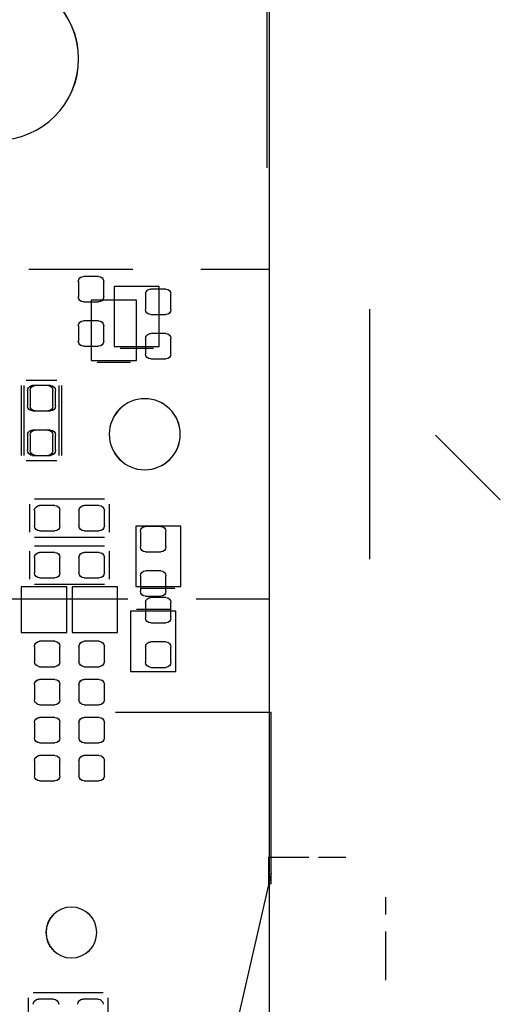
# Model space of a CAD drawing. Header units: inches. Extents: x -2.12 to 5.58, y -1.38 to 1.5.
# Tile 30 of 32: x 1.38 to 1.76, y -0.27 to 0.51. Entities that reach past the tile are written whole.
import ezdxf

# ---------------------------------------------------------------- set-up
doc = ezdxf.new("R2010")
doc.units = ezdxf.units.IN
doc.header["$MEASUREMENT"] = 0
for name, color, linetype in [('INTF_BLUE', 7, 'Continuous'), ('INTF_CYAN', 7, 'Continuous'), ('INTF_GREEN_1', 7, 'Continuous'), ('INTF_GREEN_2', 7, 'Continuous'), ('INTF_GREEN_3', 7, 'Continuous'), ('INTF_MAGENTA', 7, 'Continuous'), ('INTF_MAGENTA_1', 7, 'Continuous'), ('INTF_RED', 7, 'Continuous'), ('INTF_RED_2', 7, 'Continuous'), ('INTF_YELLOW_1', 7, 'Continuous'), ('INTF_YELLOW_2', 7, 'Continuous'), ('INTF_YELLOW_3', 7, 'Continuous'), ('WHITE', 7, 'Continuous')]:
    doc.layers.add(name, color=color, linetype=linetype)

# ---------------------------------------------------------------- blocks, each defined once
blk = doc.blocks.new('DDD71C7C7C9CF9294EF7B95702A5EAB48181DBE0$$$B8A4396250C5687B1D31E70758B30729E1AC4426')
at = {"layer": 'INTF_GREEN_2', "color": 3}
blk.add_line((-263.215, -122.65), (-263.215, -55.65), dxfattribs=at)
blk.add_line((-263.215, -122.65), (-263.215, -55.65), dxfattribs=at)
at = {"layer": 'INTF_MAGENTA', "color": 6}
for p, q in [((-260.548, -83.025), (-260.548, -81.821)), ((-260.548, -81.821), (-259.644, -81.821)), ((-259.644, -81.821), (-259.644, -83.025)), ((-259.644, -83.025), (-260.548, -83.025)), ((-259.762, -83.061), (-260.43, -83.061)), ((-259.004, -84.925), (-259.004, -83.528)), ((-258.902, -83.426), (-258.343, -83.426)), ((-258.242, -83.528), (-258.242, -84.925)), ((-258.343, -85.026), (-258.902, -85.026)), ((-260.007, -86.462), (-260.007, -85.903)), ((-259.906, -85.801), (-258.509, -85.801)), ((-258.407, -85.903), (-258.407, -86.462)), ((-261.437, -87.546), (-261.437, -86.343)), ((-261.437, -86.343), (-260.533, -86.343)), ((-260.533, -86.343), (-260.533, -87.546)), ((-258.509, -86.563), (-259.906, -86.563)), ((-260.007, -87.401), (-260.007, -86.843)), ((-259.906, -86.741), (-258.509, -86.741)), ((-258.407, -86.843), (-258.407, -87.401)), ((-260.533, -87.546), (-261.437, -87.546)), ((-260.651, -87.582), (-261.319, -87.582)), ((-260.172, -88.468), (-260.172, -87.554)), ((-260.172, -87.554), (-259.258, -87.554)), ((-258.509, -87.503), (-259.906, -87.503)), ((-259.258, -87.554), (-259.258, -88.468)), ((-259.156, -88.468), (-259.156, -87.554)), ((-259.156, -87.554), (-258.242, -87.554)), ((-258.242, -87.554), (-258.242, -88.468)), ((-259.258, -88.468), (-260.172, -88.468)), ((-258.242, -88.468), (-259.156, -88.468)), ((-259.88, -95.682), (-258.483, -95.682)), ((-259.982, -96.342), (-259.982, -95.783)), ((-258.382, -95.783), (-258.382, -96.342))]:
    blk.add_line(p, q, dxfattribs=at)
at = {"layer": 'WHITE', "color": 7}
for p, q in [((-261.239, -82.004), (-261.239, -81.699)), ((-261.137, -81.597), (-260.833, -81.597)), ((-260.731, -81.699), (-260.731, -82.004)), ((-260.833, -82.106), (-261.137, -82.106)), ((-261.137, -82.487), (-260.833, -82.487)), ((-261.239, -82.893), (-261.239, -82.588)), ((-260.731, -82.588), (-260.731, -82.893)), ((-260.833, -82.995), (-261.137, -82.995)), ((-258.775, -83.528), (-258.47, -83.528)), ((-258.877, -83.934), (-258.877, -83.629)), ((-258.369, -83.629), (-258.369, -83.934)), ((-258.47, -84.036), (-258.775, -84.036)), ((-258.877, -84.823), (-258.877, -84.519)), ((-258.775, -84.417), (-258.47, -84.417)), ((-258.369, -84.519), (-258.369, -84.823)), ((-258.47, -84.925), (-258.775, -84.925)), ((-259.906, -86.335), (-259.906, -86.03)), ((-259.804, -85.928), (-259.499, -85.928)), ((-259.397, -86.03), (-259.397, -86.335)), ((-259.017, -86.335), (-259.017, -86.03)), ((-258.915, -85.928), (-258.61, -85.928)), ((-258.509, -86.03), (-258.509, -86.335)), ((-259.499, -86.436), (-259.804, -86.436)), ((-258.61, -86.436), (-258.915, -86.436)), ((-259.804, -86.868), (-259.499, -86.868)), ((-258.915, -86.868), (-258.61, -86.868)), ((-259.906, -87.274), (-259.906, -86.97)), ((-259.397, -86.97), (-259.397, -87.274)), ((-259.017, -87.274), (-259.017, -86.97)), ((-258.509, -86.97), (-258.509, -87.274)), ((-259.499, -87.376), (-259.804, -87.376)), ((-258.61, -87.376), (-258.915, -87.376)), ((-261.239, -88.176), (-261.239, -87.871)), ((-261.137, -87.77), (-260.833, -87.77)), ((-260.731, -87.871), (-260.731, -88.176)), ((-260.833, -88.278), (-261.137, -88.278)), ((-261.137, -88.659), (-260.833, -88.659)), ((-259.804, -88.646), (-259.499, -88.646)), ((-258.915, -88.646), (-258.61, -88.646)), ((-261.239, -89.065), (-261.239, -88.76)), ((-260.731, -88.76), (-260.731, -89.065)), ((-259.906, -89.052), (-259.906, -88.748)), ((-259.397, -88.748), (-259.397, -89.052)), ((-259.017, -89.052), (-259.017, -88.748)), ((-258.509, -88.748), (-258.509, -89.052)), ((-260.833, -89.167), (-261.137, -89.167)), ((-259.499, -89.154), (-259.804, -89.154)), ((-258.61, -89.154), (-258.915, -89.154)), ((-259.804, -89.408), (-259.499, -89.408)), ((-258.915, -89.408), (-258.61, -89.408)), ((-259.906, -89.814), (-259.906, -89.51)), ((-259.397, -89.51), (-259.397, -89.814)), ((-259.017, -89.814), (-259.017, -89.51)), ((-258.509, -89.51), (-258.509, -89.814)), ((-259.499, -89.916), (-259.804, -89.916)), ((-258.61, -89.916), (-258.915, -89.916)), ((-259.804, -90.17), (-259.499, -90.17)), ((-258.915, -90.17), (-258.61, -90.17)), ((-259.906, -90.576), (-259.906, -90.272)), ((-259.397, -90.272), (-259.397, -90.576)), ((-259.017, -90.576), (-259.017, -90.272)), ((-258.509, -90.272), (-258.509, -90.576)), ((-259.499, -90.678), (-259.804, -90.678)), ((-258.61, -90.678), (-258.915, -90.678)), ((-259.906, -91.338), (-259.906, -91.034)), ((-259.804, -90.932), (-259.499, -90.932)), ((-259.397, -91.034), (-259.397, -91.338)), ((-259.017, -91.338), (-259.017, -91.034)), ((-258.915, -90.932), (-258.61, -90.932)), ((-258.509, -91.034), (-258.509, -91.338)), ((-259.499, -91.44), (-259.804, -91.44)), ((-258.61, -91.44), (-258.915, -91.44)), ((-259.779, -95.809), (-259.474, -95.809)), ((-258.89, -95.809), (-258.585, -95.809))]:
    blk.add_line(p, q, dxfattribs=at)
for centre, radius in [((-257.765, -76.987), 1.626), ((-260.715, -84.501), 0.711), ((-259.246, -94.473), 0.508)]:
    blk.add_circle(centre, radius, dxfattribs=at)
for centre, start, end in [((-261.137, -81.699), 90, 180), ((-260.833, -81.699), 360, 90), ((-261.137, -82.004), 180, 270), ((-260.833, -82.004), 270, 0), ((-261.137, -82.588), 90, 180), ((-260.833, -82.588), 360, 90), ((-261.137, -82.893), 180, 270), ((-260.833, -82.893), 270, 0), ((-258.775, -83.629), 90, 180), ((-258.47, -83.629), 360, 90), ((-258.775, -83.934), 180, 270), ((-258.47, -83.934), 270, 0), ((-258.775, -84.519), 90, 180), ((-258.47, -84.519), 360, 90), ((-258.775, -84.823), 180, 270), ((-258.47, -84.823), 270, 0), ((-259.804, -86.03), 90, 180), ((-259.499, -86.03), 360, 90), ((-258.915, -86.03), 90, 180), ((-258.61, -86.03), 360, 90), ((-259.804, -86.335), 180, 270), ((-259.499, -86.335), 270, 0), ((-258.915, -86.335), 180, 270), ((-258.61, -86.335), 270, 0), ((-259.804, -86.97), 90, 180), ((-259.499, -86.97), 360, 90), ((-258.915, -86.97), 90, 180), ((-258.61, -86.97), 360, 90), ((-259.804, -87.274), 180, 270), ((-259.499, -87.274), 270, 0), ((-258.915, -87.274), 180, 270), ((-258.61, -87.274), 270, 0), ((-261.137, -87.871), 90, 180), ((-260.833, -87.871), 360, 90), ((-261.137, -88.176), 180, 270), ((-260.833, -88.176), 270, 0), ((-261.137, -88.76), 90, 180), ((-260.833, -88.76), 360, 90), ((-259.804, -88.748), 90, 180), ((-259.499, -88.748), 360, 90), ((-258.915, -88.748), 90, 180), ((-258.61, -88.748), 360, 90), ((-261.137, -89.065), 180, 270), ((-260.833, -89.065), 270, 0), ((-259.804, -89.052), 180, 270), ((-259.499, -89.052), 270, 0), ((-258.915, -89.052), 180, 270), ((-258.61, -89.052), 270, 0), ((-259.804, -89.51), 90, 180), ((-259.499, -89.51), 360, 90), ((-258.915, -89.51), 90, 180), ((-258.61, -89.51), 360, 90), ((-259.804, -89.814), 180, 270), ((-259.499, -89.814), 270, 0), ((-258.915, -89.814), 180, 270), ((-258.61, -89.814), 270, 0), ((-259.804, -90.272), 90, 180), ((-259.499, -90.272), 360, 90), ((-258.915, -90.272), 90, 180), ((-258.61, -90.272), 360, 90), ((-259.804, -90.576), 180, 270), ((-259.499, -90.576), 270, 0), ((-258.915, -90.576), 180, 270), ((-258.61, -90.576), 270, 0), ((-259.804, -91.034), 90, 180), ((-259.499, -91.034), 360, 90), ((-258.915, -91.034), 90, 180), ((-258.61, -91.034), 360, 90), ((-259.804, -91.338), 180, 270), ((-259.499, -91.338), 270, 0), ((-258.915, -91.338), 180, 270), ((-258.61, -91.338), 270, 0), ((-259.779, -95.91), 90, 180), ((-259.474, -95.91), 360, 90), ((-258.89, -95.91), 90, 180), ((-258.585, -95.91), 360, 90)]:
    blk.add_arc(centre, 0.102, start, end, dxfattribs=at)
blk = doc.blocks.new('S70CR100-TOP')
at = {"color": 0}
blk.add_blockref('DDD71C7C7C9CF9294EF7B95702A5EAB48181DBE0$$$B8A4396250C5687B1D31E70758B30729E1AC4426', (0, 0), dxfattribs=at)
blk = doc.blocks.new('3873F21D59116B9BB77B534D235B23D2048C078A$$$B8A4396250C5687B1D31E70758B30729E1AC4426')
at = {"layer": 'INTF_BLUE', "color": 5}
for p, q in [((-263.165, -79.168), (-263.165, -71.001)), ((-261.8393, -81.1986), (-263.215, -81.1986)), ((-258.3975, -81.1986), (-260.4782, -81.1986)), ((-265.215, -82.001), (-265.215, -87.001)), ((-263.215, -87.8034), (-261.7438, -87.8034)), ((-260.3778, -87.8034), (-254.5811, -87.8034)), ((-263.247, -92.2106), (-263.2447, -90.0716)), ((-263.2447, -90.0716), (-260.1271, -90.0716))]:
    blk.add_line(p, q, dxfattribs=at)
at = {"layer": 'INTF_MAGENTA_1', "color": 6}
for centre, radius in [((-257.765, -76.987), 1.6256), ((-260.715, -84.501), 0.7112), ((-259.246, -94.4732), 0.508)]:
    blk.add_circle(centre, radius, dxfattribs=at)
at = {"layer": 'INTF_YELLOW_3', "color": 2}
blk.add_line((-263.215, -122.65), (-263.215, -55.65), dxfattribs=at)
blk.add_line((-263.215, -122.65), (-263.215, -55.65), dxfattribs=at)
blk = doc.blocks.new('S70CR100-BOT')
at = {"color": 0}
blk.add_blockref('3873F21D59116B9BB77B534D235B23D2048C078A$$$B8A4396250C5687B1D31E70758B30729E1AC4426', (0, 0), dxfattribs=at)
blk = doc.blocks.new('31673240982F5778DC3FB12357F58391CCFCB263$$$B8A4396250C5687B1D31E70758B30729E1AC4426')
at = {"layer": 'INTF_CYAN', "color": 4}
for centre, radius in [((-257.765, -76.987), 1.6256), ((-260.715, -84.501), 0.7112), ((-259.246, -94.4732), 0.508)]:
    blk.add_circle(centre, radius, dxfattribs=at)
at = {"layer": 'INTF_GREEN_1', "color": 3}
for p, q in [((-263.165, -79.168), (-263.165, -71.001)), ((-261.8393, -81.1986), (-263.215, -81.1986)), ((-258.3975, -81.1986), (-260.4782, -81.1986)), ((-265.215, -82.001), (-265.215, -87.001)), ((-266.5392, -84.5169), (-267.8344, -85.8118)), ((-263.215, -87.8034), (-261.7438, -87.8034)), ((-260.3778, -87.8034), (-254.5811, -87.8034)), ((-263.2445, -93.4963), (-263.248, -90.1483)), ((-263.247, -92.2106), (-263.2447, -90.0716)), ((-263.2447, -90.0716), (-260.1391, -90.0716)), ((-264.1939, -92.9639), (-264.7431, -92.9639)), ((-263.1931, -92.9639), (-263.9976, -92.9639)), ((-263.1931, -92.9632), (-263.1931, -93.5662)), ((-263.2445, -93.2883), (-262.5914, -96.1435)), ((-263.2445, -93.4963), (-263.197, -93.4963)), ((-265.5432, -94.1115), (-265.5432, -93.764)), ((-265.5432, -95.4282), (-265.5432, -94.4552))]:
    blk.add_line(p, q, dxfattribs=at)
at = {"layer": 'INTF_RED_2', "color": 1}
blk.add_line((-263.215, -122.65), (-263.215, -55.65), dxfattribs=at)
at = {"layer": 'INTF_YELLOW_2', "color": 2}
for p, q in [((-263.165, -79.168), (-263.165, -71.001)), ((-261.8393, -81.1986), (-263.215, -81.1986)), ((-258.3975, -81.1986), (-260.4782, -81.1986)), ((-265.215, -82.001), (-265.215, -87.001)), ((-263.215, -87.8034), (-261.7438, -87.8034)), ((-260.3778, -87.8034), (-254.5811, -87.8034)), ((-263.247, -92.2106), (-263.2447, -90.0716)), ((-263.2447, -90.0716), (-260.1271, -90.0716))]:
    blk.add_line(p, q, dxfattribs=at)
blk = doc.blocks.new('S70CR110-BOT')
at = {"color": 0}
blk.add_blockref('31673240982F5778DC3FB12357F58391CCFCB263$$$B8A4396250C5687B1D31E70758B30729E1AC4426', (0, 0), dxfattribs=at)
blk = doc.blocks.new('FE1B2A364973CD4E62792E9A41617DEF1B491828$$$B8A4396250C5687B1D31E70758B30729E1AC4426')
at = {"layer": 'INTF_GREEN_3', "color": 3}
for p, q in [((-259.791, -81.344), (-259.486, -81.344)), ((-259.893, -81.75), (-259.893, -81.445)), ((-259.385, -81.445), (-259.385, -81.75)), ((-259.486, -81.852), (-259.791, -81.852)), ((-259.893, -82.639), (-259.893, -82.334)), ((-259.791, -82.233), (-259.486, -82.233)), ((-259.385, -82.334), (-259.385, -82.639)), ((-259.486, -82.74), (-259.791, -82.74)), ((-258.826, -83.528), (-258.521, -83.528)), ((-258.928, -83.934), (-258.928, -83.629)), ((-258.42, -83.629), (-258.42, -83.934)), ((-258.521, -84.036), (-258.826, -84.036)), ((-258.928, -84.823), (-258.928, -84.519)), ((-258.826, -84.417), (-258.521, -84.417)), ((-258.42, -84.519), (-258.42, -84.823)), ((-258.521, -84.925), (-258.826, -84.925)), ((-259.906, -86.335), (-259.906, -86.03)), ((-259.804, -85.928), (-259.499, -85.928)), ((-259.397, -86.03), (-259.397, -86.335)), ((-259.017, -86.335), (-259.017, -86.03)), ((-258.915, -85.928), (-258.61, -85.928)), ((-258.509, -86.03), (-258.509, -86.335)), ((-261.137, -86.754), (-261.137, -86.449)), ((-261.036, -86.347), (-260.731, -86.347)), ((-260.629, -86.449), (-260.629, -86.754)), ((-259.499, -86.436), (-259.804, -86.436)), ((-258.61, -86.436), (-258.915, -86.436)), ((-260.731, -86.855), (-261.036, -86.855)), ((-259.804, -86.868), (-259.499, -86.868)), ((-258.915, -86.868), (-258.61, -86.868)), ((-259.906, -87.274), (-259.906, -86.97)), ((-259.397, -86.97), (-259.397, -87.274)), ((-259.017, -87.274), (-259.017, -86.97)), ((-258.509, -86.97), (-258.509, -87.274)), ((-261.036, -87.236), (-260.731, -87.236)), ((-261.137, -87.643), (-261.137, -87.338)), ((-260.629, -87.338), (-260.629, -87.643)), ((-259.499, -87.376), (-259.804, -87.376)), ((-258.61, -87.376), (-258.915, -87.376)), ((-260.731, -87.744), (-261.036, -87.744)), ((-259.804, -88.646), (-259.499, -88.646)), ((-258.915, -88.646), (-258.61, -88.646)), ((-259.906, -89.052), (-259.906, -88.748)), ((-259.397, -88.748), (-259.397, -89.052)), ((-259.017, -89.052), (-259.017, -88.748)), ((-258.509, -88.748), (-258.509, -89.052)), ((-259.499, -89.154), (-259.804, -89.154)), ((-258.61, -89.154), (-258.915, -89.154)), ((-259.804, -89.408), (-259.499, -89.408)), ((-258.915, -89.408), (-258.61, -89.408)), ((-259.906, -89.814), (-259.906, -89.51)), ((-259.397, -89.51), (-259.397, -89.814)), ((-259.017, -89.814), (-259.017, -89.51)), ((-258.509, -89.51), (-258.509, -89.814)), ((-259.499, -89.916), (-259.804, -89.916)), ((-258.61, -89.916), (-258.915, -89.916)), ((-259.804, -90.17), (-259.499, -90.17)), ((-258.915, -90.17), (-258.61, -90.17)), ((-259.906, -90.576), (-259.906, -90.272)), ((-259.397, -90.272), (-259.397, -90.576)), ((-259.017, -90.576), (-259.017, -90.272)), ((-258.509, -90.272), (-258.509, -90.576)), ((-259.499, -90.678), (-259.804, -90.678)), ((-258.61, -90.678), (-258.915, -90.678)), ((-259.906, -91.338), (-259.906, -91.034)), ((-259.804, -90.932), (-259.499, -90.932)), ((-259.397, -91.034), (-259.397, -91.338)), ((-259.017, -91.338), (-259.017, -91.034)), ((-258.915, -90.932), (-258.61, -90.932)), ((-258.509, -91.034), (-258.509, -91.338)), ((-259.499, -91.44), (-259.804, -91.44)), ((-258.61, -91.44), (-258.915, -91.44)), ((-259.779, -95.809), (-259.474, -95.809)), ((-258.89, -95.809), (-258.585, -95.809))]:
    blk.add_line(p, q, dxfattribs=at)
for centre, radius in [((-257.765, -76.987), 1.626), ((-260.715, -84.501), 0.711), ((-259.246, -94.473), 0.508)]:
    blk.add_circle(centre, radius, dxfattribs=at)
for centre, start, end in [((-259.791, -81.445), 90, 180), ((-259.486, -81.445), 360, 90), ((-259.791, -81.75), 180, 270), ((-259.486, -81.75), 270, 0), ((-259.791, -82.334), 90, 180), ((-259.486, -82.334), 360, 90), ((-259.791, -82.639), 180, 270), ((-259.486, -82.639), 270, 0), ((-258.826, -83.629), 90, 180), ((-258.521, -83.629), 360, 90), ((-258.826, -83.934), 180, 270), ((-258.521, -83.934), 270, 0), ((-258.826, -84.519), 90, 180), ((-258.521, -84.519), 360, 90), ((-258.826, -84.823), 180, 270), ((-258.521, -84.823), 270, 0), ((-259.804, -86.03), 90, 180), ((-259.499, -86.03), 360, 90), ((-258.915, -86.03), 90, 180), ((-258.61, -86.03), 360, 90), ((-261.036, -86.449), 90, 180), ((-260.731, -86.449), 360, 90), ((-259.804, -86.335), 180, 270), ((-259.499, -86.335), 270, 0), ((-258.915, -86.335), 180, 270), ((-258.61, -86.335), 270, 0), ((-261.036, -86.754), 180, 270), ((-260.731, -86.754), 270, 0), ((-259.804, -86.97), 90, 180), ((-259.499, -86.97), 360, 90), ((-258.915, -86.97), 90, 180), ((-258.61, -86.97), 360, 90), ((-261.036, -87.338), 90, 180), ((-260.731, -87.338), 360, 90), ((-259.804, -87.274), 180, 270), ((-259.499, -87.274), 270, 0), ((-258.915, -87.274), 180, 270), ((-258.61, -87.274), 270, 0), ((-261.036, -87.643), 180, 270), ((-260.731, -87.643), 270, 0), ((-259.804, -88.748), 90, 180), ((-259.499, -88.748), 360, 90), ((-258.915, -88.748), 90, 180), ((-258.61, -88.748), 360, 90), ((-259.804, -89.052), 180, 270), ((-259.499, -89.052), 270, 0), ((-258.915, -89.052), 180, 270), ((-258.61, -89.052), 270, 0), ((-259.804, -89.51), 90, 180), ((-259.499, -89.51), 360, 90), ((-258.915, -89.51), 90, 180), ((-258.61, -89.51), 360, 90), ((-259.804, -89.814), 180, 270), ((-259.499, -89.814), 270, 0), ((-258.915, -89.814), 180, 270), ((-258.61, -89.814), 270, 0), ((-259.804, -90.272), 90, 180), ((-259.499, -90.272), 360, 90), ((-258.915, -90.272), 90, 180), ((-258.61, -90.272), 360, 90), ((-259.804, -90.576), 180, 270), ((-259.499, -90.576), 270, 0), ((-258.915, -90.576), 180, 270), ((-258.61, -90.576), 270, 0), ((-259.804, -91.034), 90, 180), ((-259.499, -91.034), 360, 90), ((-258.915, -91.034), 90, 180), ((-258.61, -91.034), 360, 90), ((-259.804, -91.338), 180, 270), ((-259.499, -91.338), 270, 0), ((-258.915, -91.338), 180, 270), ((-258.61, -91.338), 270, 0), ((-259.779, -95.91), 90, 180), ((-259.474, -95.91), 360, 90), ((-258.89, -95.91), 90, 180), ((-258.585, -95.91), 360, 90)]:
    blk.add_arc(centre, 0.102, start, end, dxfattribs=at)
at = {"layer": 'INTF_RED', "color": 1}
blk.add_line((-263.215, -122.65), (-263.215, -55.65), dxfattribs=at)
at = {"layer": 'INTF_YELLOW_1', "color": 2}
for p, q in [((-261.006, -82.745), (-261.006, -81.542)), ((-261.006, -81.542), (-260.101, -81.542)), ((-260.101, -81.542), (-260.101, -82.745)), ((-260.101, -82.745), (-261.006, -82.745)), ((-260.219, -82.781), (-260.888, -82.781)), ((-259.055, -84.925), (-259.055, -83.528)), ((-258.953, -83.426), (-258.394, -83.426)), ((-258.293, -83.528), (-258.293, -84.925)), ((-258.394, -85.026), (-258.953, -85.026)), ((-260.007, -86.462), (-260.007, -85.903)), ((-259.906, -85.801), (-258.509, -85.801)), ((-258.407, -85.903), (-258.407, -86.462)), ((-258.509, -86.563), (-259.906, -86.563)), ((-260.007, -87.401), (-260.007, -86.843)), ((-259.906, -86.741), (-258.509, -86.741)), ((-258.407, -86.843), (-258.407, -87.401)), ((-260.172, -87.554), (-259.258, -87.554)), ((-260.172, -88.468), (-260.172, -87.554)), ((-258.509, -87.503), (-259.906, -87.503)), ((-259.258, -87.554), (-259.258, -88.468)), ((-259.156, -87.554), (-258.242, -87.554)), ((-259.156, -88.468), (-259.156, -87.554)), ((-258.242, -87.554), (-258.242, -88.468)), ((-261.336, -88.044), (-260.431, -88.044)), ((-261.336, -89.248), (-261.336, -88.044)), ((-261.218, -88.008), (-260.549, -88.008)), ((-260.431, -88.044), (-260.431, -89.248)), ((-259.258, -88.468), (-260.172, -88.468)), ((-258.242, -88.468), (-259.156, -88.468)), ((-260.431, -89.248), (-261.336, -89.248)), ((-259.88, -95.682), (-258.483, -95.682)), ((-259.982, -96.342), (-259.982, -95.783)), ((-258.382, -95.783), (-258.382, -96.342))]:
    blk.add_line(p, q, dxfattribs=at)
blk = doc.blocks.new('S70CR110-TOP')
at = {"color": 0}
blk.add_blockref('FE1B2A364973CD4E62792E9A41617DEF1B491828$$$B8A4396250C5687B1D31E70758B30729E1AC4426', (0, 0), dxfattribs=at)
blk = doc.blocks.new('S70CR100_STACK_ASSY_ASM')
at = {"color": 0, "extrusion": (0, 0, -1), "rotation": 1.14827544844e-05}
blk.add_blockref('S70CR100-TOP', (223.214, 89.15), dxfattribs=at)
at = {"color": 0, "extrusion": (0, 0, -1)}
for name, p in [('S70CR110-BOT', (223.214, 89.15, -1)), ('S70CR100-BOT', (223.215, 89.15, -1)), ('S70CR110-TOP', (223.214, 89.15))]:
    blk.add_blockref(name, p, dxfattribs=at)

msp = doc.modelspace()

# ---------------------------------------------------------------- linework, layer by layer
msp.add_line((1.5748, -1.3189), (1.5748, 0.05972))

# ---------------------------------------------------------------- block references
at = {"xscale": 0.0393700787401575, "yscale": 0.0393700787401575, "zscale": 0.0393700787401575}
msp.add_blockref('S70CR100_STACK_ASSY_ASM', (0, 0), dxfattribs=at)

doc.saveas('drawing.dxf')
